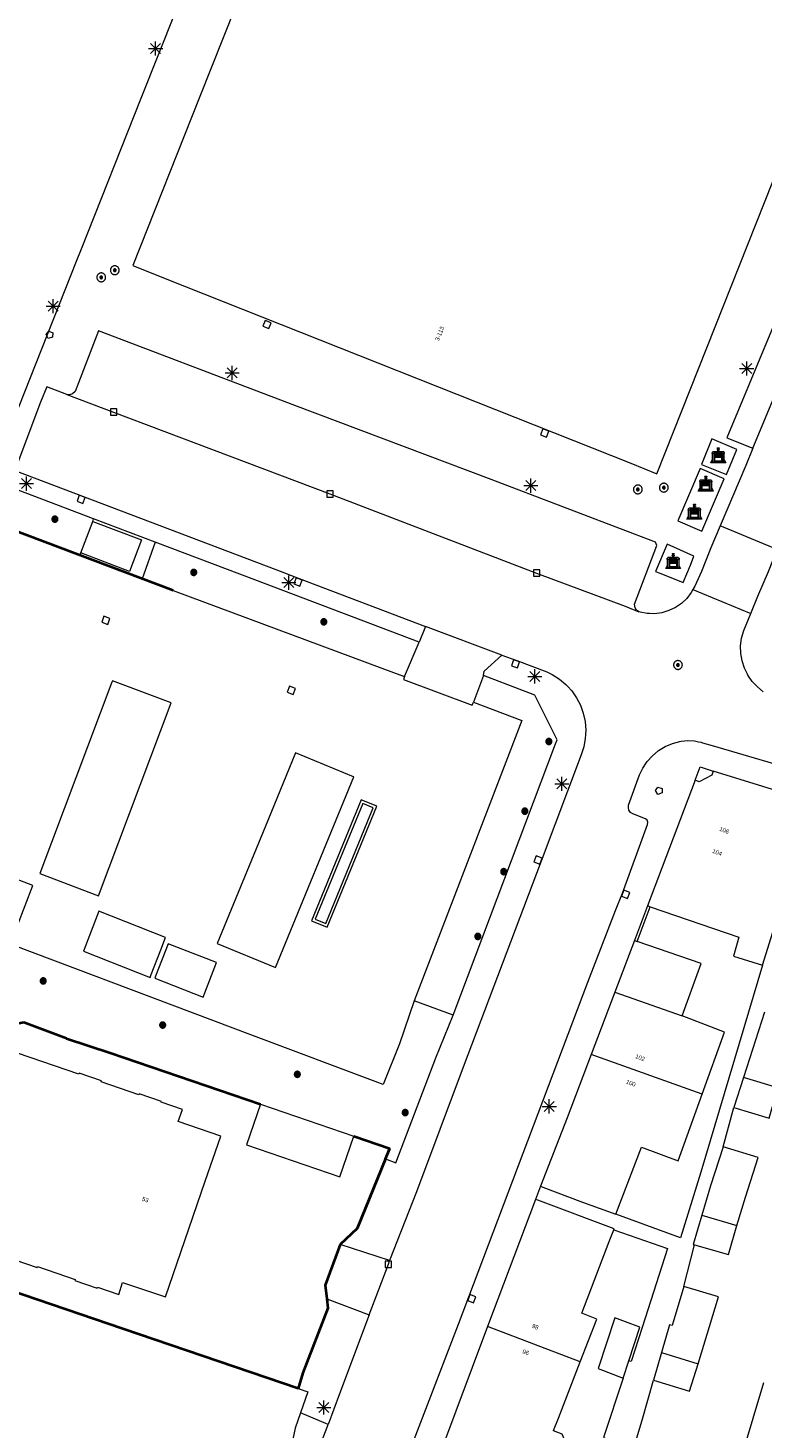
# Model space of a CAD drawing. Header units: metres. Extents: x 135779 to 137489, y 452643 to 455118.
# Tile 219 of 256: x 136614 to 136666, y 453706 to 453805. Entities that reach past the tile are written whole.
import ezdxf
from ezdxf.enums import TextEntityAlignment as Align

# ---------------------------------------------------------------- set-up
doc = ezdxf.new("R2010")
doc.units = ezdxf.units.M
doc.linetypes.add('DGN_Style_4', pattern=[89.853097, 44.898487, -22.449243, 0.056123, -22.449243])
for name, color, linetype, lineweight in [('KTop_BAK_Afval apart plaats', 96, 'Continuous', 13), ('KTop_BTD_Groenvoorziening', 62, 'Continuous', 13), ('KTop_NAR_Huisnummer (t)', 7, 'Continuous', 13), ('KTop_NAR_Huisnummer tijdelijk (t)', 7, 'Continuous', 13), ('KTop_OBW_Overig Plus', 1, 'Continuous', 13), ('KTop_PAL_Lichtmast', 40, 'Continuous', 13), ('KTop_PND_Grondvlaksituatie van BAG-pand [tachy]', 1, 'Continuous', 13), ('KTop_PND_Pandscheiding', 40, 'Continuous', 13), ('KTop_PUT_Brandkraan of -put', 1, 'Continuous', 13), ('KTop_PUT_Inspectie- of rioolput', 15, 'Continuous', 13), ('KTop_PUT_Kolk', 15, 'Continuous', 13), ('KTop_SHD_Hek (l)', 15, 'DGN_Style_4', 40), ('KTop_SHD_Muur', 15, 'Continuous', 13), ('KTop_VGO_Boom', 92, 'Continuous', 13), ('KTop_WGD_Rijbaan_Lokale weg', 251, 'Continuous', 13), ('KTop_WGD_Rijbaan_Lokale weg_toerit', 251, 'Continuous', 13), ('KTop_WGD_Rijbaan_Lokale weg_verkeersdrempel', 40, 'Continuous', 13), ('KTop_WGD_Voetpad', 251, 'Continuous', 13), ('KTop_WGD_Voetpad_achterpad', 251, 'Continuous', 13)]:
    doc.layers.add(name, color=color, linetype=linetype, lineweight=lineweight)
doc.styles.add('Style-ROVU', font='ROVU.shx')
doc.styles.add('Style-ROVUCURSIEF', font='ROVUCURSIEF.shx')

# ---------------------------------------------------------------- blocks, each defined once
blk = doc.blocks.new('BAK_Afval_apart_plaats')
at = {"layer": 'KTop_BAK_Afval apart plaats'}
for p, q in [((-0.43, 0.141), (-0.425, 0.168)), ((-0.43, 0.118), (-0.43, 0.141)), ((-0.29, 0.118), (-0.43, 0.118)), ((-0.43, 0.118), (-0.43, -0.457)), ((-0.29, 0.118), (-0.43, 0.118)), ((-0.425, 0.168), (-0.416, 0.193)), ((-0.416, 0.193), (-0.403, 0.215)), ((-0.403, 0.215), (-0.384, 0.24)), ((-0.384, 0.24), (-0.364, 0.258)), ((-0.364, 0.258), (-0.342, 0.272)), ((-0.342, 0.272), (0, 0.272)), ((-0.282, 0.167), (-0.29, 0.146)), ((-0.282, 0.167), (-0.29, 0.146)), ((-0.29, 0.146), (-0.29, 0.118)), ((-0.29, 0.146), (-0.29, 0.118)), ((-0.29, -0.429), (-0.29, 0.118)), ((-0.29, 0.118), (-0.29, -0.429)), ((-0.273, 0.186), (-0.282, 0.167)), ((-0.273, 0.186), (-0.282, 0.167)), ((-0.248, 0.217), (-0.273, 0.186)), ((-0.248, 0.217), (-0.273, 0.186)), ((0.248, 0.217), (-0.248, 0.217)), ((0.248, 0.217), (-0.248, 0.217)), ((-0.242, 0.081), (-0.242, 0.153)), ((-0.242, 0.153), (0.242, 0.153)), ((0.242, 0.081), (-0.242, 0.081)), ((-0.242, 0.034), (-0.242, 0.081)), ((-0.242, 0.081), (0.242, 0.081)), ((-0.242, -0.059), (-0.242, 0.034)), ((-0.242, 0.034), (0.242, 0.034)), ((0.242, 0.034), (-0.242, 0.034)), ((-0.073, 0.513), (-0.072, 0.515)), ((-0.073, 0.513), (-0.073, 0.49)), ((-0.072, 0.511), (-0.073, 0.513)), ((-0.072, 0.511), (-0.073, 0.513)), ((-0.073, 0.49), (-0.072, 0.488)), ((-0.073, 0.399), (-0.073, 0.376)), ((-0.072, 0.397), (-0.073, 0.399)), ((-0.073, 0.376), (-0.072, 0.374)), ((-0.072, 0.515), (-0.071, 0.516)), ((-0.07, 0.51), (-0.072, 0.511)), ((-0.07, 0.51), (-0.072, 0.511)), ((-0.072, 0.488), (-0.07, 0.486)), ((-0.07, 0.396), (-0.072, 0.397)), ((-0.072, 0.374), (-0.07, 0.373)), ((-0.071, 0.516), (-0.07, 0.517)), ((-0.07, 0.517), (-0.067, 0.519)), ((-0.069, 0.509), (-0.07, 0.51)), ((-0.069, 0.509), (-0.07, 0.51)), ((-0.07, 0.486), (-0.069, 0.485)), ((-0.069, 0.395), (-0.07, 0.396)), ((-0.07, 0.373), (-0.069, 0.371)), ((-0.066, 0.507), (-0.069, 0.509)), ((-0.066, 0.507), (-0.069, 0.509)), ((-0.069, 0.485), (-0.066, 0.484)), ((-0.066, 0.394), (-0.069, 0.395)), ((-0.069, 0.371), (-0.066, 0.37)), ((-0.067, 0.519), (-0.065, 0.52)), ((-0.063, 0.506), (-0.066, 0.507)), ((-0.063, 0.506), (-0.066, 0.507)), ((-0.066, 0.484), (-0.063, 0.483)), ((-0.063, 0.392), (-0.066, 0.394)), ((-0.066, 0.37), (-0.063, 0.369)), ((-0.065, 0.52), (-0.061, 0.521)), ((-0.059, 0.505), (-0.063, 0.506)), ((-0.059, 0.505), (-0.063, 0.506)), ((-0.063, 0.483), (-0.059, 0.482)), ((-0.059, 0.391), (-0.063, 0.392)), ((-0.063, 0.369), (-0.059, 0.368)), ((-0.061, 0.521), (-0.055, 0.523)), ((-0.054, 0.504), (-0.059, 0.505)), ((-0.054, 0.504), (-0.059, 0.505)), ((-0.059, 0.482), (-0.054, 0.481)), ((-0.054, 0.39), (-0.059, 0.391)), ((-0.059, 0.368), (-0.054, 0.367)), ((-0.055, 0.523), (-0.049, 0.524)), ((-0.048, 0.503), (-0.054, 0.504)), ((-0.048, 0.503), (-0.054, 0.504)), ((-0.054, 0.481), (-0.048, 0.48)), ((-0.048, 0.389), (-0.054, 0.39)), ((-0.054, 0.367), (-0.048, 0.366)), ((-0.049, 0.524), (-0.043, 0.525)), ((-0.043, 0.502), (-0.048, 0.503)), ((-0.043, 0.502), (-0.048, 0.503)), ((-0.048, 0.48), (-0.043, 0.479)), ((-0.043, 0.388), (-0.048, 0.389)), ((-0.048, 0.366), (-0.043, 0.365)), ((-0.043, 0.525), (-0.035, 0.526)), ((-0.036, 0.501), (-0.043, 0.502)), ((-0.036, 0.501), (-0.043, 0.502)), ((-0.043, 0.479), (-0.036, 0.478)), ((-0.036, 0.388), (-0.043, 0.388)), ((-0.043, 0.365), (-0.036, 0.364)), ((-0.03, 0.501), (-0.036, 0.501)), ((-0.03, 0.501), (-0.036, 0.501)), ((-0.036, 0.478), (-0.03, 0.478)), ((-0.03, 0.387), (-0.036, 0.388)), ((-0.036, 0.364), (-0.03, 0.364)), ((-0.035, 0.526), (-0.029, 0.527)), ((-0.021, 0.5), (-0.03, 0.501)), ((-0.021, 0.5), (-0.03, 0.501)), ((-0.03, 0.478), (-0.028, 0.478)), ((-0.021, 0.387), (-0.03, 0.387)), ((-0.03, 0.364), (-0.028, 0.364)), ((-0.029, 0.527), (-0.023, 0.527)), ((-0.028, 0.478), (-0.021, 0.477)), ((-0.028, 0.468), (-0.028, 0.478)), ((-0.028, 0.478), (-0.021, 0.477)), ((-0.028, 0.4), (-0.028, 0.468)), ((-0.028, 0.468), (-0.021, 0.468)), ((-0.021, 0.468), (-0.028, 0.468)), ((-0.021, 0.4), (-0.028, 0.4)), ((-0.028, 0.364), (-0.021, 0.363)), ((-0.028, 0.355), (-0.028, 0.364)), ((-0.028, 0.364), (-0.021, 0.363)), ((-0.028, 0.272), (-0.028, 0.355)), ((-0.028, 0.355), (-0.021, 0.354)), ((-0.021, 0.354), (-0.028, 0.355)), ((0.028, 0.272), (-0.028, 0.272)), ((-0.023, 0.527), (-0.013, 0.528)), ((-0.014, 0.5), (-0.021, 0.5)), ((-0.014, 0.5), (-0.021, 0.5)), ((-0.021, 0.477), (-0.014, 0.477)), ((-0.021, 0.477), (-0.014, 0.477)), ((-0.021, 0.468), (-0.014, 0.468)), ((-0.014, 0.468), (-0.021, 0.468)), ((-0.014, 0.399), (-0.021, 0.4)), ((-0.014, 0.386), (-0.021, 0.387)), ((-0.021, 0.363), (-0.014, 0.363)), ((-0.021, 0.363), (-0.014, 0.363)), ((-0.021, 0.354), (-0.014, 0.354)), ((-0.014, 0.354), (-0.021, 0.354)), ((0, 0.5), (-0.014, 0.5)), ((0, 0.5), (-0.014, 0.5)), ((-0.014, 0.477), (0, 0.477)), ((-0.014, 0.477), (0, 0.477)), ((-0.014, 0.468), (0, 0.468)), ((0, 0.468), (-0.014, 0.468)), ((0, 0.399), (-0.014, 0.399)), ((0, 0.386), (-0.014, 0.386)), ((-0.014, 0.363), (0, 0.363)), ((-0.014, 0.363), (0, 0.363)), ((-0.014, 0.354), (0, 0.354)), ((0, 0.354), (-0.014, 0.354)), ((-0.013, 0.528), (-0.005, 0.528)), ((-0.005, 0.528), (0, 0.528)), ((0, 0.528), (0.005, 0.528)), ((0, 0.5), (0, 0.477)), ((0, 0.477), (0, 0.5)), ((0, 0.477), (0, 0.5)), ((0, 0.5), (0.014, 0.5)), ((0.014, 0.5), (0, 0.5)), ((0.014, 0.477), (0, 0.477)), ((0, 0.477), (0.014, 0.477)), ((0.014, 0.468), (0, 0.468)), ((0, 0.468), (0, 0.399)), ((0, 0.468), (0, 0.399)), ((0.014, 0.468), (0, 0.468)), ((0, 0.399), (0.014, 0.399)), ((0, 0.363), (0, 0.386)), ((0, 0.363), (0, 0.386)), ((0, 0.386), (0.014, 0.386)), ((0.014, 0.363), (0, 0.363)), ((0, 0.363), (0.014, 0.363)), ((0, 0.354), (0.014, 0.354)), ((0, 0.272), (0, 0.354)), ((0, 0.354), (0, 0.272)), ((0.014, 0.354), (0, 0.354)), ((0, 0.272), (0.342, 0.272)), ((0.028, 0.272), (0, 0.272)), ((0, 0.272), (0.028, 0.272)), ((0.005, 0.528), (0.013, 0.528)), ((0.013, 0.528), (0.023, 0.527)), ((0.014, 0.5), (0.021, 0.5)), ((0.021, 0.5), (0.014, 0.5)), ((0.021, 0.477), (0.014, 0.477)), ((0.014, 0.477), (0.021, 0.477)), ((0.021, 0.468), (0.014, 0.468)), ((0.021, 0.468), (0.014, 0.468)), ((0.014, 0.399), (0.021, 0.4)), ((0.014, 0.386), (0.021, 0.387)), ((0.021, 0.363), (0.014, 0.363)), ((0.014, 0.363), (0.021, 0.363)), ((0.014, 0.354), (0.021, 0.354)), ((0.021, 0.354), (0.014, 0.354)), ((0.021, 0.5), (0.03, 0.501)), ((0.03, 0.501), (0.021, 0.5)), ((0.028, 0.478), (0.021, 0.477)), ((0.021, 0.477), (0.028, 0.478)), ((0.021, 0.468), (0.028, 0.468)), ((0.028, 0.468), (0.021, 0.468)), ((0.028, 0.468), (0.021, 0.468)), ((0.021, 0.4), (0.028, 0.4)), ((0.021, 0.387), (0.03, 0.387)), ((0.028, 0.364), (0.021, 0.363)), ((0.021, 0.363), (0.028, 0.364)), ((0.021, 0.354), (0.028, 0.355)), ((0.028, 0.355), (0.021, 0.354)), ((0.023, 0.527), (0.029, 0.527)), ((0.03, 0.478), (0.028, 0.478)), ((0.028, 0.478), (0.028, 0.468)), ((0.028, 0.4), (0.028, 0.468)), ((0.03, 0.364), (0.028, 0.364)), ((0.028, 0.364), (0.028, 0.355)), ((0.028, 0.355), (0.028, 0.272)), ((0.029, 0.527), (0.035, 0.526)), ((0.03, 0.501), (0.036, 0.501)), ((0.036, 0.501), (0.03, 0.501)), ((0.036, 0.478), (0.03, 0.478)), ((0.03, 0.387), (0.036, 0.388)), ((0.036, 0.364), (0.03, 0.364)), ((0.035, 0.526), (0.043, 0.525)), ((0.036, 0.501), (0.043, 0.502)), ((0.043, 0.502), (0.036, 0.501)), ((0.043, 0.479), (0.036, 0.478)), ((0.036, 0.388), (0.043, 0.388)), ((0.043, 0.365), (0.036, 0.364)), ((0.043, 0.525), (0.049, 0.524)), ((0.043, 0.502), (0.048, 0.503)), ((0.048, 0.503), (0.043, 0.502)), ((0.048, 0.48), (0.043, 0.479)), ((0.043, 0.388), (0.048, 0.389)), ((0.048, 0.366), (0.043, 0.365)), ((0.048, 0.503), (0.054, 0.504)), ((0.054, 0.504), (0.048, 0.503)), ((0.054, 0.481), (0.048, 0.48)), ((0.048, 0.389), (0.054, 0.39)), ((0.054, 0.367), (0.048, 0.366)), ((0.049, 0.524), (0.055, 0.523)), ((0.054, 0.504), (0.059, 0.505)), ((0.059, 0.505), (0.054, 0.504)), ((0.059, 0.482), (0.054, 0.481)), ((0.054, 0.39), (0.059, 0.391)), ((0.059, 0.368), (0.054, 0.367)), ((0.055, 0.523), (0.061, 0.521)), ((0.059, 0.505), (0.063, 0.506)), ((0.063, 0.506), (0.059, 0.505)), ((0.063, 0.483), (0.059, 0.482)), ((0.059, 0.391), (0.063, 0.392)), ((0.063, 0.369), (0.059, 0.368)), ((0.061, 0.521), (0.065, 0.52)), ((0.063, 0.506), (0.066, 0.507)), ((0.066, 0.507), (0.063, 0.506)), ((0.066, 0.484), (0.063, 0.483)), ((0.063, 0.392), (0.066, 0.394)), ((0.066, 0.37), (0.063, 0.369)), ((0.065, 0.52), (0.067, 0.519)), ((0.066, 0.507), (0.069, 0.509)), ((0.069, 0.509), (0.066, 0.507)), ((0.069, 0.485), (0.066, 0.484)), ((0.066, 0.394), (0.069, 0.395)), ((0.069, 0.371), (0.066, 0.37)), ((0.067, 0.519), (0.07, 0.517)), ((0.069, 0.509), (0.07, 0.51)), ((0.07, 0.51), (0.069, 0.509)), ((0.07, 0.486), (0.069, 0.485)), ((0.069, 0.395), (0.07, 0.396)), ((0.07, 0.373), (0.069, 0.371)), ((0.07, 0.517), (0.071, 0.516)), ((0.07, 0.51), (0.072, 0.511)), ((0.072, 0.511), (0.07, 0.51)), ((0.072, 0.488), (0.07, 0.486)), ((0.07, 0.396), (0.072, 0.397)), ((0.072, 0.374), (0.07, 0.373)), ((0.071, 0.516), (0.072, 0.515)), ((0.072, 0.515), (0.073, 0.513)), ((0.072, 0.511), (0.073, 0.513)), ((0.073, 0.513), (0.072, 0.511)), ((0.073, 0.49), (0.072, 0.488)), ((0.072, 0.397), (0.073, 0.399)), ((0.073, 0.376), (0.072, 0.374)), ((0.073, 0.513), (0.073, 0.49)), ((0.073, 0.399), (0.073, 0.376)), ((0.242, 0.153), (0.242, 0.081)), ((0.242, 0.081), (0.242, 0.034)), ((0.242, 0.034), (0.242, -0.059)), ((0.273, 0.186), (0.248, 0.217)), ((0.273, 0.186), (0.248, 0.217)), ((0.282, 0.167), (0.273, 0.186)), ((0.282, 0.167), (0.273, 0.186)), ((0.29, 0.146), (0.282, 0.167)), ((0.29, 0.146), (0.282, 0.167)), ((0.29, 0.118), (0.29, 0.146)), ((0.29, 0.118), (0.29, 0.146)), ((0.43, 0.118), (0.29, 0.118)), ((0.29, 0.118), (0.29, -0.429)), ((0.43, 0.118), (0.29, 0.118)), ((0.29, -0.429), (0.29, 0.118)), ((0.342, 0.272), (0.364, 0.258)), ((0.364, 0.258), (0.384, 0.24)), ((0.384, 0.24), (0.403, 0.215)), ((0.403, 0.215), (0.416, 0.193)), ((0.416, 0.193), (0.425, 0.168)), ((0.425, 0.168), (0.43, 0.141)), ((0.43, 0.141), (0.43, 0.118)), ((0.43, -0.457), (0.43, 0.118)), ((-0.528, -0.528), (-0.43, -0.332)), ((0.528, -0.528), (-0.528, -0.528)), ((-0.43, -0.332), (-0.43, -0.457)), ((-0.43, -0.457), (0.43, -0.457)), ((-0.43, -0.457), (0.43, -0.457)), ((0.29, -0.429), (-0.29, -0.429)), ((-0.29, -0.429), (0.29, -0.429)), ((0.242, -0.059), (-0.242, -0.059)), ((-0.242, -0.059), (-0.242, -0.092)), ((0.242, -0.059), (-0.242, -0.059)), ((-0.242, -0.092), (0.242, -0.092)), ((-0.242, -0.11), (-0.242, -0.092)), ((-0.242, -0.092), (0.242, -0.092)), ((0.242, -0.11), (-0.242, -0.11)), ((0.242, -0.11), (-0.242, -0.11)), ((-0.242, -0.147), (0.242, -0.147)), ((-0.242, -0.41), (-0.242, -0.147)), ((0.242, -0.41), (-0.242, -0.41)), ((0.242, -0.11), (0.242, -0.059)), ((0.242, -0.092), (0.242, -0.11)), ((0.242, -0.092), (0.242, -0.11)), ((0.242, -0.147), (0.242, -0.41)), ((0.43, -0.457), (0.43, -0.332)), ((0.43, -0.332), (0.528, -0.528))]:
    blk.add_line(p, q, dxfattribs=at)
at = {"layer": 'KTop_BAK_Afval apart plaats', "flags": 128}
blk.add_lwpolyline([(0.029, 0.413), (0.035, 0.412), (0.043, 0.411), (0.049, 0.41), (0.055, 0.409), (0.061, 0.407), (0.065, 0.406), (0.067, 0.405), (0.07, 0.403), (0.071, 0.402), (0.072, 0.401), (0.073, 0.399), (0.072, 0.397), (0.07, 0.396), (0.069, 0.395), (0.066, 0.394), (0.063, 0.392), (0.059, 0.391), (0.054, 0.39), (0.048, 0.389), (0.043, 0.388), (0.036, 0.388), (0.03, 0.387), (0.021, 0.387), (0.014, 0.386), (0, 0.386), (-0.014, 0.386), (-0.021, 0.387), (-0.03, 0.387), (-0.036, 0.388), (-0.043, 0.388), (-0.048, 0.389), (-0.054, 0.39), (-0.059, 0.391), (-0.063, 0.392), (-0.066, 0.394), (-0.069, 0.395), (-0.07, 0.396), (-0.072, 0.397), (-0.073, 0.399), (-0.072, 0.401), (-0.071, 0.402), (-0.07, 0.403), (-0.067, 0.405), (-0.065, 0.406), (-0.061, 0.407), (-0.055, 0.409), (-0.049, 0.41), (-0.043, 0.411), (-0.035, 0.412), (-0.029, 0.413), (-0.028, 0.413), (-0.028, 0.4), (-0.021, 0.4), (-0.014, 0.399), (0, 0.399), (0.014, 0.399), (0.021, 0.4), (0.028, 0.4), (0.028, 0.413), (0.029, 0.413), (0.028, 0.413)], dxfattribs=at)
at = {"layer": 'KTop_BAK_Afval apart plaats'}
for p in [(0, 0), (-0.43, -0.457)]:
    blk.add_point(p, dxfattribs=at)
blk = doc.blocks.new('PAL_Lichtmast')
at = {"layer": 'KTop_PAL_Lichtmast'}
for p, q in [((-0.354, -0.354), (0.354, 0.354)), ((0.354, -0.354), (-0.354, 0.354)), ((0, -0.5), (0, 0.5)), ((-0.5, 0), (0.5, 0))]:
    blk.add_line(p, q, dxfattribs=at)
blk = doc.blocks.new('PUT_Kolk')
at = {"layer": 'KTop_PUT_Kolk', "flags": 128}
blk.add_lwpolyline([(0.225, -0.225), (0.225, 0.225), (-0.225, 0.225), (-0.225, -0.225), (0.225, -0.225)], dxfattribs=at)
blk = doc.blocks.new('PUT_Brandkraan_of_-put')
at = {"layer": 'KTop_PUT_Brandkraan of -put'}
for p, q in [((-0.25, 0.034), (0, 0.25)), ((-0.158, -0.25), (-0.25, 0.034)), ((0, 0.25), (0.25, 0.033)), ((0.25, 0.033), (0.158, -0.25)), ((0.158, -0.25), (-0.158, -0.25))]:
    blk.add_line(p, q, dxfattribs=at)
blk = doc.blocks.new('PUT_Inspectie-_of_rioolput')
at = {"layer": 'KTop_PUT_Inspectie- of rioolput', "flags": 128}
for points in [[(0.31, 0), (0.308, 0.032), (0.303, 0.064), (0.294, 0.095), (0.283, 0.126), (0.268, 0.155), (0.25, 0.182), (0.23, 0.207), (0.207, 0.23), (0.182, 0.25), (0.154, 0.268), (0.126, 0.283), (0.095, 0.294), (0.064, 0.303), (0.032, 0.308), (0, 0.309), (-0.032, 0.308), (-0.064, 0.303), (-0.096, 0.294), (-0.126, 0.283), (-0.155, 0.268), (-0.182, 0.25), (-0.207, 0.23), (-0.23, 0.207), (-0.25, 0.182), (-0.268, 0.154), (-0.283, 0.126), (-0.294, 0.095), (-0.303, 0.064), (-0.308, 0.032), (-0.309, 0), (-0.308, -0.032), (-0.303, -0.064), (-0.294, -0.096), (-0.283, -0.126), (-0.268, -0.155), (-0.25, -0.182), (-0.23, -0.207), (-0.207, -0.23), (-0.182, -0.25), (-0.155, -0.268), (-0.126, -0.283), (-0.096, -0.294), (-0.064, -0.303), (-0.032, -0.308), (0, -0.309), (0.032, -0.308), (0.064, -0.303), (0.095, -0.294), (0.126, -0.283), (0.155, -0.268), (0.182, -0.25), (0.207, -0.23), (0.23, -0.207), (0.25, -0.182), (0.268, -0.155), (0.283, -0.126), (0.294, -0.096), (0.303, -0.064), (0.308, -0.032), (0.31, 0)], [(0.095, 0), (0.094, 0.009), (0.092, 0.019), (0.09, 0.029), (0.086, 0.038), (0.082, 0.047), (0.076, 0.055), (0.07, 0.063), (0.063, 0.07), (0.055, 0.076), (0.047, 0.082), (0.038, 0.086), (0.029, 0.09), (0.019, 0.092), (0.009, 0.094), (0, 0.094), (-0.01, 0.094), (-0.02, 0.092), (-0.029, 0.09), (-0.039, 0.086), (-0.048, 0.082), (-0.056, 0.076), (-0.064, 0.07), (-0.071, 0.063), (-0.077, 0.055), (-0.082, 0.047), (-0.087, 0.038), (-0.09, 0.029), (-0.093, 0.019), (-0.094, 0.009), (-0.095, 0), (-0.094, -0.01), (-0.093, -0.02), (-0.09, -0.029), (-0.087, -0.039), (-0.082, -0.048), (-0.077, -0.056), (-0.071, -0.064), (-0.064, -0.071), (-0.056, -0.077), (-0.047, -0.082), (-0.039, -0.087), (-0.029, -0.09), (-0.02, -0.093), (-0.01, -0.094), (0, -0.095), (0.009, -0.094), (0.019, -0.093), (0.029, -0.09), (0.038, -0.087), (0.047, -0.082), (0.055, -0.077), (0.063, -0.071), (0.07, -0.064), (0.076, -0.056), (0.082, -0.047), (0.086, -0.039), (0.09, -0.029), (0.092, -0.02), (0.094, -0.01), (0.095, 0)], [(0.035, 0), (0.034, 0.003), (0.034, 0.007), (0.033, 0.01), (0.031, 0.014), (0.03, 0.017), (0.028, 0.02), (0.026, 0.023), (0.023, 0.026), (0.02, 0.028), (0.017, 0.03), (0.014, 0.031), (0.01, 0.033), (0.007, 0.034), (0.003, 0.034), (0, 0.034), (-0.004, 0.034), (-0.007, 0.034), (-0.011, 0.033), (-0.014, 0.031), (-0.018, 0.03), (-0.021, 0.028), (-0.023, 0.026), (-0.026, 0.023), (-0.028, 0.02), (-0.03, 0.017), (-0.032, 0.014), (-0.033, 0.01), (-0.034, 0.007), (-0.035, 0.003), (-0.035, 0), (-0.035, -0.004), (-0.034, -0.007), (-0.033, -0.011), (-0.032, -0.014), (-0.03, -0.018), (-0.028, -0.021), (-0.026, -0.023), (-0.023, -0.026), (-0.021, -0.028), (-0.017, -0.03), (-0.014, -0.032), (-0.011, -0.033), (-0.007, -0.034), (-0.004, -0.035), (0, -0.035), (0.003, -0.035), (0.007, -0.034), (0.01, -0.033), (0.014, -0.032), (0.017, -0.03), (0.02, -0.028), (0.023, -0.026), (0.026, -0.023), (0.028, -0.021), (0.03, -0.017), (0.031, -0.014), (0.033, -0.011), (0.034, -0.007), (0.034, -0.004), (0.035, 0)], [(0.01, 0.02), (0.007, 0.02), (0.005, 0.021), (0.003, 0.022), (0.001, 0.022), (-0.001, 0.022), (-0.004, 0.022), (-0.006, 0.021), (-0.008, 0.02), (-0.01, 0.019), (-0.012, 0.018), (-0.014, 0.017), (-0.016, 0.015), (-0.017, 0.013), (-0.019, 0.012), (-0.02, 0.009), (-0.021, 0.007), (-0.022, 0.005), (-0.022, 0.003), (-0.022, 0.001), (-0.022, -0.001), (-0.022, -0.004), (-0.022, -0.006), (-0.021, -0.008), (-0.02, -0.01), (-0.019, -0.012), (-0.017, -0.014), (-0.016, -0.016), (-0.014, -0.017), (-0.012, -0.019), (-0.01, -0.02), (-0.008, -0.021), (-0.006, -0.022), (-0.003, -0.022), (-0.001, -0.022), (0.001, -0.022), (0.003, -0.022), (0.005, -0.022), (0.008, -0.021), (0.01, -0.02), (0.012, -0.019), (0.014, -0.017), (0.015, -0.016), (0.017, -0.014), (0.018, -0.012), (0.02, -0.01), (0.02, -0.008), (0.021, -0.006), (0.022, -0.003), (0.022, -0.001), (0.022, 0.001), (0.022, 0.003), (0.021, 0.005), (0.02, 0.008), (0.019, 0.01), (0.018, 0.012), (0.017, 0.014), (0.015, 0.015), (0.013, 0.017), (0.012, 0.018), (0.01, 0.02)]]:
    blk.add_lwpolyline(points, dxfattribs=at)
blk = doc.blocks.new('VGO_Boom')
at = {"layer": 'KTop_VGO_Boom', "flags": 128}
for points in [[(0.215, 0), (0.214, 0.022), (0.21, 0.045), (0.204, 0.066), (0.196, 0.087), (0.186, 0.108), (0.174, 0.126), (0.16, 0.144), (0.144, 0.16), (0.126, 0.174), (0.107, 0.186), (0.087, 0.196), (0.066, 0.204), (0.045, 0.21), (0.022, 0.214), (-0.001, 0.215), (-0.023, 0.214), (-0.045, 0.21), (-0.067, 0.204), (-0.088, 0.196), (-0.108, 0.186), (-0.127, 0.174), (-0.144, 0.16), (-0.16, 0.144), (-0.174, 0.126), (-0.187, 0.107), (-0.197, 0.087), (-0.205, 0.066), (-0.211, 0.045), (-0.214, 0.022), (-0.215, -0.001), (-0.214, -0.023), (-0.211, -0.045), (-0.205, -0.067), (-0.197, -0.088), (-0.187, -0.108), (-0.174, -0.127), (-0.16, -0.144), (-0.144, -0.16), (-0.127, -0.174), (-0.108, -0.187), (-0.088, -0.197), (-0.067, -0.205), (-0.045, -0.211), (-0.023, -0.214), (0, -0.215), (0.022, -0.214), (0.045, -0.211), (0.066, -0.205), (0.087, -0.197), (0.108, -0.187), (0.126, -0.174), (0.144, -0.16), (0.16, -0.144), (0.174, -0.127), (0.186, -0.108), (0.196, -0.088), (0.204, -0.067), (0.21, -0.045), (0.214, -0.023), (0.215, -0.001)], [(0.155, 0), (0.154, 0.016), (0.152, 0.032), (0.147, 0.048), (0.142, 0.063), (0.134, 0.078), (0.125, 0.091), (0.115, 0.104), (0.104, 0.115), (0.091, 0.125), (0.077, 0.134), (0.063, 0.142), (0.048, 0.147), (0.032, 0.152), (0.016, 0.154), (-0.001, 0.155), (-0.017, 0.154), (-0.033, 0.152), (-0.048, 0.147), (-0.064, 0.142), (-0.078, 0.134), (-0.092, 0.125), (-0.104, 0.115), (-0.116, 0.104), (-0.126, 0.091), (-0.135, 0.077), (-0.142, 0.063), (-0.148, 0.048), (-0.152, 0.032), (-0.155, 0.016), (-0.155, -0.001), (-0.155, -0.017), (-0.152, -0.033), (-0.148, -0.048), (-0.142, -0.064), (-0.135, -0.078), (-0.126, -0.092), (-0.116, -0.104), (-0.104, -0.116), (-0.092, -0.126), (-0.078, -0.135), (-0.064, -0.142), (-0.048, -0.148), (-0.033, -0.152), (-0.017, -0.155), (0, -0.155), (0.016, -0.155), (0.032, -0.152), (0.048, -0.148), (0.063, -0.142), (0.078, -0.135), (0.091, -0.126), (0.104, -0.116), (0.115, -0.104), (0.125, -0.092), (0.134, -0.078), (0.142, -0.064), (0.147, -0.048), (0.152, -0.033), (0.154, -0.017), (0.155, -0.001)], [(0.095, 0), (0.094, 0.01), (0.093, 0.02), (0.09, 0.029), (0.087, 0.039), (0.082, 0.048), (0.077, 0.056), (0.071, 0.064), (0.064, 0.071), (0.056, 0.077), (0.047, 0.082), (0.039, 0.087), (0.029, 0.09), (0.02, 0.093), (0.01, 0.094), (-0.001, 0.095), (-0.01, 0.094), (-0.02, 0.093), (-0.03, 0.09), (-0.039, 0.087), (-0.048, 0.082), (-0.056, 0.077), (-0.064, 0.071), (-0.071, 0.064), (-0.077, 0.056), (-0.083, 0.047), (-0.087, 0.039), (-0.091, 0.029), (-0.093, 0.02), (-0.095, 0.01), (-0.095, -0.001), (-0.095, -0.01), (-0.093, -0.02), (-0.091, -0.03), (-0.087, -0.039), (-0.083, -0.048), (-0.077, -0.056), (-0.071, -0.064), (-0.064, -0.071), (-0.056, -0.077), (-0.048, -0.083), (-0.039, -0.087), (-0.03, -0.091), (-0.02, -0.093), (-0.01, -0.095), (0, -0.095), (0.01, -0.095), (0.02, -0.093), (0.029, -0.091), (0.039, -0.087), (0.048, -0.083), (0.056, -0.077), (0.064, -0.071), (0.071, -0.064), (0.077, -0.056), (0.082, -0.048), (0.087, -0.039), (0.09, -0.03), (0.093, -0.02), (0.094, -0.01), (0.095, -0.001)], [(0.035, 0), (0.035, 0.004), (0.034, 0.007), (0.033, 0.011), (0.032, 0.014), (0.03, 0.018), (0.028, 0.021), (0.026, 0.023), (0.023, 0.026), (0.021, 0.028), (0.017, 0.03), (0.014, 0.032), (0.011, 0.033), (0.007, 0.034), (0.004, 0.035), (-0.001, 0.035), (-0.004, 0.035), (-0.008, 0.034), (-0.011, 0.033), (-0.015, 0.032), (-0.018, 0.03), (-0.021, 0.028), (-0.024, 0.026), (-0.027, 0.023), (-0.029, 0.021), (-0.031, 0.017), (-0.032, 0.014), (-0.034, 0.011), (-0.035, 0.007), (-0.035, 0.004), (-0.035, -0.001), (-0.035, -0.004), (-0.035, -0.008), (-0.034, -0.011), (-0.032, -0.015), (-0.031, -0.018), (-0.029, -0.021), (-0.027, -0.024), (-0.024, -0.027), (-0.021, -0.029), (-0.018, -0.031), (-0.015, -0.032), (-0.011, -0.034), (-0.008, -0.035), (-0.004, -0.035), (0, -0.035), (0.004, -0.035), (0.007, -0.035), (0.011, -0.034), (0.014, -0.032), (0.018, -0.031), (0.021, -0.029), (0.023, -0.027), (0.026, -0.024), (0.028, -0.021), (0.03, -0.018), (0.032, -0.015), (0.033, -0.011), (0.034, -0.008), (0.035, -0.004), (0.035, 0)]]:
    blk.add_lwpolyline(points, dxfattribs=at)

msp = doc.modelspace()

# ---------------------------------------------------------------- linework, layer by layer
at = {"layer": 'KTop_BTD_Groenvoorziening', "flags": 128}
for points in [[(136607.489, 453771.577), (136617.931, 453767.637)], [(136618.841, 453770.046), (136618.902, 453770.223)], [(136623.257, 453768.572), (136622.342, 453765.973)], [(136617.931, 453767.637), (136617.993, 453767.812)], [(136617.931, 453767.637), (136622.342, 453765.973)], [(136622.342, 453765.973), (136624.529, 453765.148), (136640.315, 453759.281), (136640.906, 453759.06)], [(136645.777, 453757.24), (136649.198, 453755.962), (136641.6, 453736.112)], [(136635.437, 453741.326), (136638.952, 453749.877), (136637.842, 453750.333), (136634.327, 453741.782), (136635.437, 453741.326)], [(136634.588, 453741.891), (136635.328, 453741.587), (136638.691, 453749.768), (136637.951, 453750.072), (136634.588, 453741.891)], [(136583.805, 453743.786), (136587.456, 453742.599), (136612.126, 453734.229), (136613.965, 453734.568), (136616.971, 453733.435), (136620.065, 453732.437), (136630.718, 453728.792)], [(136641.6, 453736.112), (136641.599, 453736.108), (136640.552, 453733.067), (136639.387, 453730.186), (136629.836, 453733.784), (136628.776, 453734.183), (136610.233, 453741.169), (136605.755, 453742.862)], [(136644.345, 453735.102), (136641.6, 453736.112)], [(136637.32, 453726.527), (136639.855, 453725.667), (136639.568, 453724.917)]]:
    msp.add_lwpolyline(points, dxfattribs=at)
at = {"layer": 'KTop_OBW_Overig Plus', "flags": 128}
for points in [[(136620.194, 453758.672), (136615.086, 453745.119), (136619.25, 453743.533), (136624.393, 453757.199), (136620.229, 453758.764), (136620.194, 453758.672)], [(136631.778, 453738.473), (136637.319, 453751.953), (136637.285, 453751.967), (136633.195, 453753.654), (136631.234, 453748.883), (136627.654, 453740.174), (136631.778, 453738.473)], [(136626.663, 453736.38), (136627.608, 453738.821), (136624.173, 453740.149), (136623.29, 453737.866), (136623.229, 453737.709), (136626.663, 453736.38)]]:
    msp.add_lwpolyline(points, dxfattribs=at)
at = {"layer": 'KTop_PND_Grondvlaksituatie van BAG-pand [tachy]', "flags": 128}
for points in [[(136629.779, 453808.559), (136626.379, 453800), (136621.672, 453788.148), (136623.968, 453787.237), (136656.912, 453774.17), (136658.769, 453773.421), (136668.156, 453797.074), (136669.317, 453800), (136679.164, 453824.822)], [(136618.841, 453770.046), (136622.289, 453768.738), (136621.441, 453766.504), (136617.993, 453767.812)], [(136617.993, 453767.812), (136618.841, 453770.046)], [(136661.474, 453751.728), (136658.101, 453742.836)], [(136662.755, 453752.375), (136662.664, 453752.079), (136661.767, 453751.617), (136661.474, 453751.728)], [(136669.789, 453750.196), (136662.755, 453752.375)], [(136666.252, 453738.644), (136667.454, 453742.487), (136668.298, 453745.274), (136669.76, 453750.1), (136669.789, 453750.196)], [(136609.906, 453746.071), (136608.825, 453743.24), (136613.521, 453741.446), (136614.602, 453744.277), (136609.906, 453746.071)], [(136658.29, 453742.771), (136658.101, 453742.836)], [(136658.29, 453742.771), (136664.578, 453740.614), (136664.197, 453739.282), (136666.252, 453738.644)], [(136619.269, 453742.446), (136618.177, 453739.625), (136622.898, 453737.762), (136622.984, 453737.985), (136623.653, 453739.713), (136623.99, 453740.583), (136619.269, 453742.446)], [(136657.172, 453740.387), (136655.787, 453736.735)], [(136657.172, 453740.387), (136657.361, 453740.321)], [(136660.55, 453735.04), (136661.899, 453738.753), (136657.361, 453740.321)], [(136655.787, 453736.735), (136654.114, 453732.321)], [(136661.971, 453729.506), (136663.548, 453733.892), (136660.55, 453735.04)], [(136666.378, 453735.304), (136664.901, 453730.677)], [(136626.808, 453723.344), (136627.901, 453726.523), (136624.88, 453727.576), (136625.187, 453728.41), (136623.672, 453728.928), (136623.695, 453728.995), (136622.123, 453729.531), (136622.1, 453729.464), (136619.429, 453730.375), (136619.452, 453730.442), (136617.87, 453730.982), (136617.847, 453730.915), (136610.942, 453733.271)], [(136654.114, 453732.321), (136652.413, 453727.837), (136650.532, 453722.986)], [(136664.901, 453730.677), (136664.224, 453728.557)], [(136664.224, 453728.557), (136666.707, 453727.817), (136667.321, 453729.956)], [(136630.718, 453728.792), (136629.728, 453725.907), (136636.33, 453723.642), (136637.32, 453726.527)], [(136630.718, 453728.792), (136637.32, 453726.527)], [(136655.859, 453721.011), (136657.682, 453725.747), (136660.276, 453724.788), (136661.971, 453729.506)], [(136663.447, 453725.771), (136662.552, 453723.007), (136661.939, 453720.94)], [(136664.435, 453720.2), (136665.027, 453722.206), (136665.935, 453725.012), (136663.447, 453725.771)], [(136613.321, 453717.771), (136614.901, 453717.23), (136614.923, 453717.296), (136617.591, 453716.383), (136617.569, 453716.317), (136619.15, 453715.776), (136619.172, 453715.842), (136620.685, 453715.324), (136620.953, 453716.184), (136623.992, 453715.15), (136625.086, 453718.332), (136626.808, 453723.344)], [(136650.532, 453722.986), (136650.7, 453722.923), (136653.511, 453721.865), (136655.859, 453721.011)], [(136650.167, 453722.055), (136646.777, 453713.069)], [(136655.718, 453719.905), (136655.745, 453719.971), (136650.336, 453721.992), (136650.167, 453722.055)], [(136661.939, 453720.94), (136661.326, 453718.873), (136661.422, 453718.845)], [(136653.342, 453710.559), (136654.505, 453713.569), (136653.445, 453714.009), (136655.396, 453719.079), (136655.718, 453719.905)], [(136661.422, 453718.845), (136663.831, 453718.152), (136664.435, 453720.2)], [(136660.674, 453715.891), (136659.854, 453713.137), (136659.663, 453713.188), (136659.096, 453711.221)], [(136661.69, 453710.409), (136663.116, 453715.167), (136660.674, 453715.891)], [(136646.777, 453713.069), (136643.455, 453704.166), (136643.826, 453704.032), (136643.82, 453704.017)], [(136656.78, 453710.639), (136657.568, 453713.021), (136656.553, 453713.397), (136655.791, 453713.679), (136654.6, 453710.078), (136656.371, 453709.401)], [(136659.096, 453711.221), (136658.53, 453709.254)], [(136651.359, 453701.2), (136652.602, 453704.15), (136652.073, 453705.451), (136651.455, 453705.68), (136651.46, 453705.694), (136651.801, 453706.576), (136653.342, 453710.559)], [(136656.371, 453709.401), (136656.78, 453710.639)], [(136658.53, 453709.254), (136661.075, 453708.482), (136661.69, 453710.409)], [(136666.301, 453709.083), (136664.813, 453704.016)]]:
    msp.add_lwpolyline(points, dxfattribs=at)
at = {"layer": 'KTop_PND_Pandscheiding', "flags": 128}
for points in [[(136655.787, 453736.735), (136660.55, 453735.04)], [(136661.971, 453729.506), (136654.114, 453732.321)], [(136667.321, 453729.956), (136664.901, 453730.677)], [(136661.939, 453720.94), (136664.435, 453720.2)], [(136653.342, 453710.559), (136646.777, 453713.069)], [(136659.096, 453711.221), (136661.69, 453710.409)]]:
    msp.add_lwpolyline(points, dxfattribs=at)
at = {"layer": 'KTop_SHD_Hek (l)', "flags": 128}
for points in [[(136624.529, 453765.148), (136602.643, 453773.405)], [(136616.971, 453733.435), (136613.965, 453734.568), (136612.126, 453734.229), (136587.456, 453742.599), (136583.805, 453743.786)], [(136616.971, 453733.435), (136620.065, 453732.437)], [(136620.065, 453732.437), (136630.718, 453728.792)], [(136620.974, 453712.892), (136606.385, 453717.848), (136593.809, 453722.185), (136577.751, 453727.862)], [(136637.32, 453726.527), (136639.855, 453725.667)], [(136639.568, 453724.917), (136637.559, 453719.988), (136636.343, 453718.854)], [(136639.568, 453724.917), (136639.855, 453725.667)], [(136636.343, 453718.854), (136635.28, 453715.992)], [(136635.28, 453715.992), (136635.398, 453715.024)], [(136635.398, 453715.024), (136635.478, 453714.365), (136633.706, 453709.775)], [(136633.382, 453708.667), (136620.974, 453712.892)], [(136633.706, 453709.775), (136633.382, 453708.667)]]:
    msp.add_lwpolyline(points, dxfattribs=at)
at = {"layer": 'KTop_SHD_Muur', "flags": 128}
for points in [[(136658.101, 453742.836), (136657.172, 453740.387)], [(136657.361, 453740.321), (136658.29, 453742.771)]]:
    msp.add_lwpolyline(points, dxfattribs=at)
at = {"layer": 'KTop_WGD_Rijbaan_Lokale weg', "flags": 128}
for points in [[(136665.564, 453775.215), (136672.198, 453791.119)], [(136616.995, 453779.035), (136615.582, 453779.575), (136615.154, 453778.492), (136613.32, 453773.652), (136618.105, 453771.834), (136631.806, 453766.64), (136633.457, 453765.993), (136642.393, 453762.611)], [(136616.995, 453779.035), (136620.312, 453777.781), (136635.629, 453771.986), (136650.257, 453766.384), (136656.531, 453764.045), (136657.49, 453763.633)], [(136665.564, 453775.215), (136665.056, 453773.996), (136663.245, 453769.734)], [(136667.291, 453768.053), (136663.245, 453769.734)], [(136661.314, 453765.219), (136661.194, 453765.004), (136660.877, 453764.596), (136660.5, 453764.242), (136660.073, 453763.951), (136659.606, 453763.728), (136659.111, 453763.581), (136658.599, 453763.511), (136658.254, 453763.518), (136658.082, 453763.521), (136657.573, 453763.611), (136657.49, 453763.633)], [(136661.314, 453765.219), (136665.408, 453763.518)], [(136666.28, 453757.972), (136665.887, 453758.329), (136665.514, 453758.722), (136665.204, 453759.165), (136665.169, 453759.235), (136664.962, 453759.649), (136664.794, 453760.163), (136664.748, 453760.431), (136664.703, 453760.697), (136664.692, 453761.238), (136664.761, 453761.774), (136664.913, 453762.312), (136665.408, 453763.518)], [(136647.803, 453760.565), (136642.393, 453762.611)], [(136647.803, 453760.565), (136648.856, 453760.203), (136650.977, 453759.384), (136651.358, 453759.2), (136651.867, 453758.88), (136652.329, 453758.495), (136652.429, 453758.386), (136652.736, 453758.052), (136653.08, 453757.56), (136653.356, 453757.026), (136653.559, 453756.46), (136653.685, 453755.872), (136653.732, 453755.272), (136653.715, 453754.961), (136653.699, 453754.672), (136653.586, 453754.081), (136653.397, 453753.511), (136650.581, 453745.989), (136645.067, 453731.41), (136641.759, 453722.594), (136639.853, 453717.725)], [(136641.244, 453704.134), (136644.719, 453713.218), (136653.884, 453737.434), (136655.837, 453742.497), (136656.325, 453743.742), (136658.105, 453748.596), (136658.134, 453748.748), (136658.084, 453748.888), (136657.971, 453748.982), (136657.071, 453749.341), (136656.904, 453749.446), (136656.788, 453749.609), (136656.746, 453749.805), (136656.769, 453749.963), (136657.542, 453752.095), (136657.776, 453752.587), (136658.083, 453753.048), (136658.453, 453753.461), (136658.86, 453753.801), (136658.879, 453753.817), (136659.351, 453754.107), (136659.86, 453754.327), (136660.396, 453754.471), (136660.484, 453754.487), (136660.955, 453754.541), (136661.428, 453754.516), (136661.708, 453754.453), (136661.89, 453754.412), (136661.988, 453754.379), (136662.68, 453754.18), (136669.58, 453752.15)], [(136638.408, 453713.88), (136639.77, 453717.467), (136639.853, 453717.725)], [(136638.408, 453713.88), (136636.302, 453708.3), (136635.501, 453706.121)], [(136633.273, 453700.331), (136635.501, 453706.121)]]:
    msp.add_lwpolyline(points, dxfattribs=at)
at = {"layer": 'KTop_WGD_Rijbaan_Lokale weg_toerit', "flags": 128}
for points in [[(136640.906, 453759.06), (136641.941, 453761.507)], [(136640.906, 453759.06), (136640.825, 453758.85), (136645.699, 453757.034), (136645.777, 453757.24)], [(136646.494, 453759.133), (136645.777, 453757.24)], [(136636.343, 453718.854), (136635.28, 453715.992), (136635.398, 453715.024)], [(136633.545, 453706.951), (136633.161, 453705.867), (136632.395, 453702.2)]]:
    msp.add_lwpolyline(points, dxfattribs=at)
at = {"layer": 'KTop_WGD_Rijbaan_Lokale weg_verkeersdrempel', "flags": 128}
for points in [[(136663.245, 453769.734), (136662.584, 453768.178), (136661.924, 453766.508), (136661.448, 453765.46), (136661.314, 453765.219)], [(136665.408, 453763.518), (136665.914, 453764.75), (136666.655, 453766.506), (136667.291, 453768.053)]]:
    msp.add_lwpolyline(points, dxfattribs=at)
at = {"layer": 'KTop_WGD_Voetpad', "flags": 128}
for points in [[(136611.568, 453773.003), (136617.697, 453788.471), (136618.041, 453789.338), (136622.272, 453800), (136625.922, 453809.198), (136624.463, 453809.784), (136627.782, 453818.168), (136629.229, 453817.568), (136631.944, 453824.499), (136629.986, 453825.257), (136630.046, 453825.42)], [(136672.198, 453791.119), (136672.087, 453790.953), (136671.92, 453790.84), (136671.722, 453790.801), (136671.534, 453790.837), (136670.437, 453791.318), (136670.282, 453791.336), (136670.139, 453791.276), (136670.043, 453791.153), (136663.707, 453775.946), (136665.564, 453775.215)], [(136657.49, 453763.633), (136657.328, 453763.754), (136657.226, 453763.927), (136657.191, 453764.175), (136658.768, 453768.347), (136658.669, 453768.582), (136657.19, 453769.144), (136647.043, 453772.998), (136633.152, 453778.249), (136619.239, 453783.532), (136617.607, 453779.232), (136617.398, 453779.068), (136617.2, 453779.012), (136616.995, 453779.035)], [(136662.655, 453775.875), (136661.922, 453774.075), (136663.694, 453773.356), (136664.43, 453775.128), (136662.655, 453775.875)], [(136660.239, 453770.085), (136661.957, 453769.353), (136663.538, 453773.065), (136661.82, 453773.797), (136660.239, 453770.085)], [(136618.902, 453770.223), (136611.568, 453773.003)], [(136623.257, 453768.572), (136618.902, 453770.223)], [(136641.941, 453761.507), (136630.315, 453765.896), (136623.257, 453768.572)], [(136661.136, 453766.952), (136661.387, 453767.571), (136659.491, 453768.436), (136658.662, 453766.5), (136659.169, 453766.298), (136660.635, 453765.715), (136661.136, 453766.952)], [(136642.393, 453762.611), (136641.941, 453761.507)], [(136646.494, 453759.133), (136646.531, 453759.431), (136647.803, 453760.565)], [(136644.345, 453735.102), (136651.594, 453754.288), (136651.704, 453754.578), (136650.12, 453757.745), (136646.494, 453759.133)], [(136661.474, 453751.728), (136661.828, 453752.662), (136662.755, 453752.375)], [(136639.568, 453724.917), (136640.29, 453724.652), (136643.129, 453732.07), (136644.344, 453735.099), (136644.345, 453735.102)], [(136639.568, 453724.917), (136637.559, 453719.988), (136636.343, 453718.854)], [(136650.532, 453722.986), (136650.167, 453722.055)], [(136639.853, 453717.725), (136636.343, 453718.854)], [(136635.398, 453715.024), (136635.478, 453714.365), (136633.706, 453709.775), (136633.382, 453708.667), (136634.074, 453708.446), (136633.545, 453706.951)], [(136635.398, 453715.024), (136638.408, 453713.88)], [(136635.501, 453706.121), (136633.545, 453706.951)]]:
    msp.add_lwpolyline(points, dxfattribs=at)
at = {"layer": 'KTop_WGD_Voetpad_achterpad', "flags": 128}
for points in [[(136666.252, 453738.644), (136661.887, 453723.982), (136660.447, 453719.341), (136655.859, 453721.011)], [(136663.447, 453725.771), (136664.224, 453728.557)], [(136655.718, 453719.905), (136659.529, 453718.575), (136657.713, 453712.984), (136656.936, 453710.592), (136656.78, 453710.639)], [(136660.674, 453715.891), (136661.422, 453718.845)], [(136656.371, 453709.401), (136654.984, 453705.205), (136655.412, 453705.046), (136651.562, 453692.589)], [(136656.893, 453703.697), (136657.728, 453706.428), (136658.53, 453709.254)]]:
    msp.add_lwpolyline(points, dxfattribs=at)

# ---------------------------------------------------------------- block references
at = {"layer": 'KTop_BAK_Afval apart plaats'}
for p in [(136663.109, 453774.727), (136662.225, 453772.72), (136661.42, 453770.731), (136659.916, 453767.236)]:
    msp.add_blockref('BAK_Afval_apart_plaats', p, dxfattribs=at)
at = {"layer": 'KTop_PAL_Lichtmast'}
for p in [(136623.289, 453803.513), (136616.033, 453785.275), (136665.125, 453780.859), (136628.71, 453780.548), (136614.15, 453772.714), (136649.843, 453772.573), (136632.714, 453765.711), (136650.129, 453759.073), (136652.036, 453751.466), (136651.152, 453728.641), (136635.192, 453707.321)]:
    msp.add_blockref('PAL_Lichtmast', p, dxfattribs=at)
at = {"layer": 'KTop_PUT_Brandkraan of -put'}
for p, rotation in [((136615.778, 453783.212), 158.3846774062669), ((136658.907, 453750.952), 160.0708564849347)]:
    msp.add_blockref('PUT_Brandkraan_of_-put', p, dxfattribs=dict(at, rotation=rotation))
at = {"layer": 'KTop_PUT_Inspectie- of rioolput'}
for p, rotation in [((136620.401, 453787.82), 71.85430159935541), ((136619.44, 453787.316), 71.85430159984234), ((136657.418, 453772.307), 339.7366603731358), ((136659.26, 453772.431), 159.7366603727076), ((136660.258, 453759.879), 337.033691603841)]:
    msp.add_blockref('PUT_Inspectie-_of_rioolput', p, dxfattribs=dict(at, rotation=rotation))
at = {"layer": 'KTop_PUT_Kolk'}
for p, rotation in [((136631.172, 453783.977), 68.36460472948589), ((136650.82, 453776.299), 68.36460473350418), ((136618.017, 453771.6), 69.23846157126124), ((136633.369, 453765.76), 69.26989360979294), ((136619.766, 453763.037), 69.23805773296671), ((136648.766, 453759.97), 71.02807152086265), ((136632.898, 453758.092), 69.31768032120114), ((136650.347, 453746.079), 339.4756818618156), ((136656.558, 453743.654), 159.3093314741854), ((136645.665, 453715.036), 159.2699102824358)]:
    msp.add_blockref('PUT_Kolk', p, dxfattribs=dict(at, rotation=rotation))
for p in [(136620.312, 453777.781), (136635.629, 453771.986), (136650.257, 453766.384), (136639.77, 453717.467)]:
    msp.add_blockref('PUT_Kolk', p, dxfattribs=at)
at = {"layer": 'KTop_VGO_Boom'}
for p in [(136616.162, 453770.199), (136625.986, 453766.434), (136635.193, 453762.932), (136651.123, 453754.463), (136649.422, 453749.532), (136647.928, 453745.253), (136646.092, 453740.669), (136615.335, 453737.518), (136623.788, 453734.396), (136633.32, 453730.908), (136640.955, 453728.201)]:
    msp.add_blockref('VGO_Boom', p, dxfattribs=at)

# ---------------------------------------------------------------- texts
at = {"layer": 'KTop_NAR_Huisnummer (t)', "style": 'Style-ROVU'}
msp.add_text('53', height=0.3, rotation=341.5, dxfattribs=at).set_placement((136622.783, 453721.969), align=Align.MIDDLE_RIGHT)
at = {"layer": 'KTop_NAR_Huisnummer tijdelijk (t)', "style": 'Style-ROVUCURSIEF'}
for s, rotation, p in [('3-113', 68.4, (136643.202, 453782.841)), ('106', 339.2, (136663.211, 453748.305)), ('104', 339.2, (136662.715, 453746.739)), ('102', 339.1, (136657.261, 453732.21)), ('100', 339.1, (136656.603, 453730.411)), ('98', 339.5, (136649.946, 453713.128)), ('96', 339.5, (136649.273, 453711.318))]:
    msp.add_text(s, height=0.3, rotation=rotation, dxfattribs=at).set_placement(p, align=Align.MIDDLE_LEFT)

doc.saveas('drawing.dxf')
